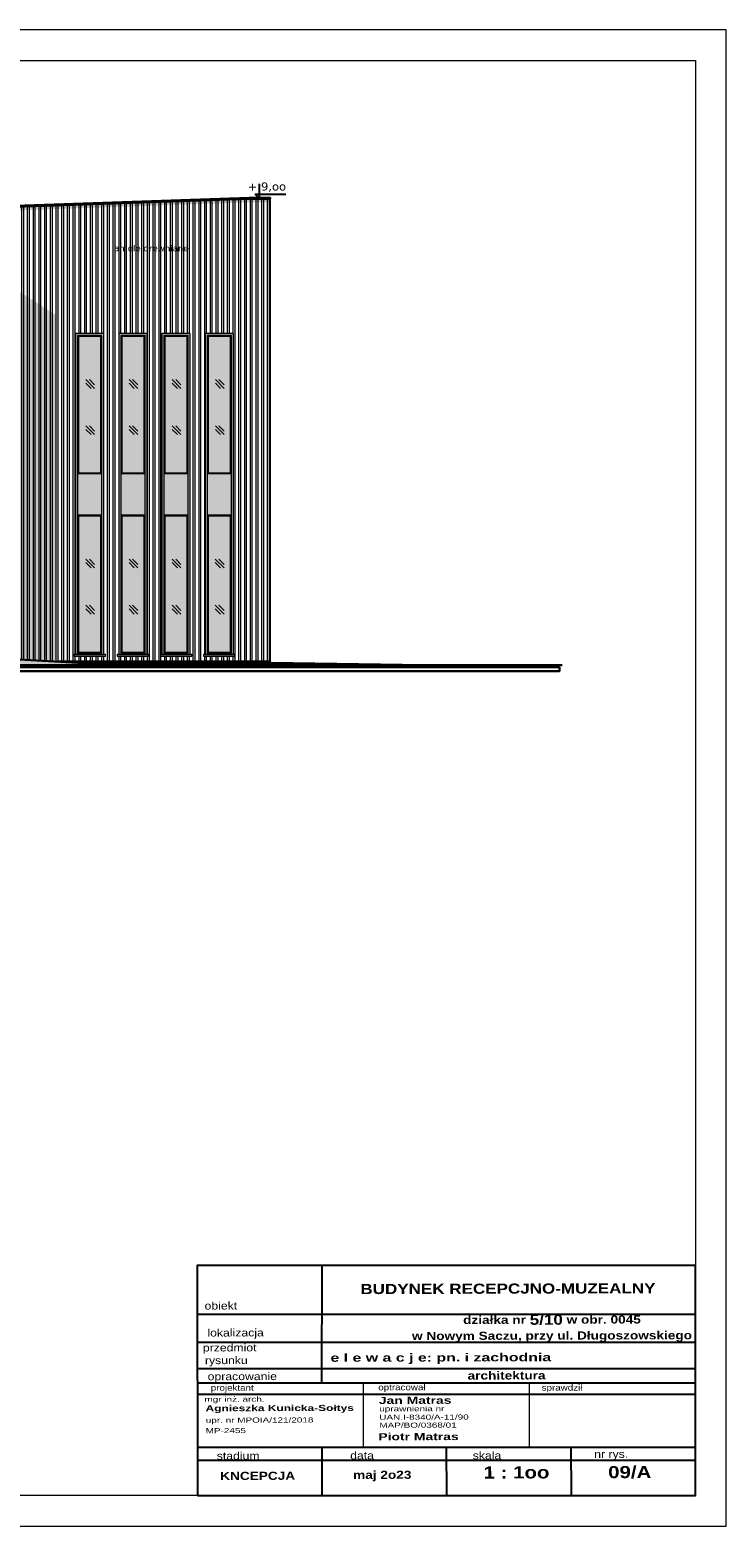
# Model space of a CAD drawing. Extents: x 4615668 to 9294084, y 5331114 to 10688993.
# Tile 16 of 181: x 4652841 to 4654212, y 5331114 to 5334062. Entities that reach past the tile are written whole.
import ezdxf

# ---------------------------------------------------------------- set-up
doc = ezdxf.new("R2010")
doc.units = 0
doc.header["$MEASUREMENT"] = 0
for name, color, linetype in [('1', 7, 'Continuous'), ('_', 7, 'Continuous'), ('OPIS', 7, 'Continuous'), ('OPIS DO WYGASZENIA', 7, 'Continuous'), ('STOLARKA', 4, 'Continuous')]:
    doc.layers.add(name, color=color, linetype=linetype)
doc.layers.add('hatch', color=253, linetype='Continuous', lineweight=0)
doc.layers.add('więźba_w', color=33, linetype='Continuous', lineweight=5)
doc.styles.add('ARIAL', font='arial.ttf', dxfattribs={"height": 10})
doc.styles.add('ARIAL_WYM50', font='arial.ttf', dxfattribs={"height": 15})
doc.styles.add('courier', font='stylu.ttf')
doc.styles.add('janusz', font='txt', dxfattribs={"height": 10})

# ---------------------------------------------------------------- blocks, each defined once
blk = doc.blocks.new('Z$W@#40D3745B')
at = {"layer": '_', "lineweight": 25, "ltscale": 4}
for p, q in [((8.1, 0), (0, 8.1)), ((0, 8.1), (60.8, 8.1)), ((8.1, 28.4), (8.1, 0))]:
    blk.add_line(p, q, dxfattribs=at)
blk = doc.blocks.new('G$CE5B2E794')
at = {"layer": 'OPIS', "width": 743.088, "attachment_point": 1, "rotation": 0.1544, "style": 'courier'}
for s, insert, char_height in [('{\\W1.4;\\fArial|b1|i0|c238|p34;\\H0.444444x; \\fArial|b0|i0|c238|p34;\\H1.250001x;mgr inż. arch.\\fArial|b1|i0|c238|p34;\\P\\H1.2x; Agnieszka Kunicka-Sołtys}', (-4.4, 71.8), 18), ('{\\W1.4;\\fArial|b0|i0|c238|p34;upr. nr MPOIA/121/2018}', (2.6, 30.6), 10), ('{\\W1.4;\\fArial|b0|i0|c238|p34;MP-2455}', (2.4, 10), 10)]:
    blk.add_mtext(s, dxfattribs=dict(at, insert=insert, char_height=char_height))
blk = doc.blocks.new('G$C0830A37A')
at = {"layer": 'OPIS', "width": 743.088, "attachment_point": 1, "rotation": 0.1544, "style": 'courier'}
for s, insert, char_height in [('{\\W1.4;\\fArial|b1|i0|c238|p34;Jan Matras}', (0, 61.1), 14), ('{\\fArial|b0|i0|c238|p34;\\W1.4;uprawnienia nr\\PUAN.I-8340/A-11/90}', (0.9, 42.6), 10), ('{\\fArial|b0|i0|c238|p34;\\W1.4;MAP/BO/0368/01}', (1.1, 10.2), 10)]:
    blk.add_mtext(s, dxfattribs=dict(at, insert=insert, char_height=char_height))

msp = doc.modelspace()

# ---------------------------------------------------------------- hatches: boundary and pattern name
at = {"layer": 'hatch', "lineweight": 0, "ltscale": 40}
h = msp.add_hatch(color=252, dxfattribs=at)
h.dxf.hatch_style = 1
h.paths.add_polyline_path([(4653313.707, 5333731.592), (4653313.707, 5333729.592), (4653272.707, 5333729.592), (4651603.702, 5333671.309), (4651562.702, 5333671.309), (4651562.702, 5333673.309), (4651603.703, 5333673.309), (4653272.707, 5333731.592)])
at = {"layer": 'hatch', "lineweight": 0, "ltscale": 40, "transparency": 33554559}
h = msp.add_hatch(color=251, dxfattribs=at)
h.dxf.hatch_style = 1
h.paths.add_polyline_path([(4653313.207, 5333729.592), (4653313.207, 5333722.592), (4653272.707, 5333722.592), (4651603.702, 5333664.309), (4651569.952, 5333664.309), (4651563.207, 5333671.309), (4651603.703, 5333671.309), (4653272.707, 5333729.592)])
h = msp.add_hatch(color=251, dxfattribs=at)
h.dxf.hatch_style = 1
h.paths.add_polyline_path([(4652773.225, 5333576.959), (4652891.145, 5333500.956), (4652891.095, 5332817.842), (4652773.225, 5332824.139)])
at = {"layer": 'hatch', "lineweight": 0, "ltscale": 40}
h = msp.add_hatch(color=8, dxfattribs=at)
h.dxf.hatch_style = 1
h.paths.add_polyline_path([(4652930.621, 5332831.594), (4652986.618, 5332831.594), (4652986.623, 5333464.24), (4652930.626, 5333464.24)])
h.paths.add_polyline_path([(4652980.618, 5333104.594), (4652936.627, 5333104.594), (4652936.627, 5332836.594), (4652980.618, 5332836.594)], flags=16)
h.paths.add_polyline_path([(4652980.616, 5333189.594), (4652980.621, 5333458.24), (4652936.63, 5333458.24), (4652936.625, 5333189.594)], flags=16)
at = {"layer": 'hatch', "lineweight": 0, "ltscale": 40, "transparency": 33554559}
h = msp.add_hatch(color=251, dxfattribs=at)
h.dxf.hatch_style = 1
h.paths.add_polyline_path([(4652986.463, 5333464.24), (4652986.463, 5333454.24), (4652940.621, 5333454.24), (4652940.621, 5332831.594), (4652930.621, 5332831.594), (4652930.626, 5333464.24)])
h = msp.add_hatch(color=251, dxfattribs=at)
h.dxf.hatch_style = 1
h.paths.add_polyline_path([(4653071.46, 5333464.24), (4653071.46, 5333454.24), (4653025.618, 5333454.24), (4653025.618, 5332831.594), (4653015.618, 5332831.594), (4653015.623, 5333464.24)])
at = {"layer": 'hatch', "lineweight": 0, "ltscale": 40}
h = msp.add_hatch(color=8, dxfattribs=at)
h.dxf.hatch_style = 1
h.paths.add_polyline_path([(4653015.619, 5332831.634), (4653071.616, 5332831.634), (4653071.621, 5333464.279), (4653015.624, 5333464.279)])
h.paths.add_polyline_path([(4653065.616, 5333104.634), (4653021.625, 5333104.634), (4653021.625, 5332836.634), (4653065.616, 5332836.634)], flags=16)
h.paths.add_polyline_path([(4653065.614, 5333189.633), (4653065.619, 5333458.279), (4653021.628, 5333458.279), (4653021.623, 5333189.633)], flags=16)
at = {"layer": 'hatch', "lineweight": 0, "ltscale": 40, "transparency": 33554559}
h = msp.add_hatch(color=251, dxfattribs=at)
h.dxf.hatch_style = 1
h.paths.add_polyline_path([(4653156.46, 5333464.238), (4653156.46, 5333454.238), (4653110.618, 5333454.238), (4653110.618, 5332831.592), (4653100.618, 5332831.592), (4653100.623, 5333464.238)])
at = {"layer": 'hatch', "lineweight": 0, "ltscale": 40}
h = msp.add_hatch(color=8, dxfattribs=at)
h.dxf.hatch_style = 1
h.paths.add_polyline_path([(4653100.621, 5332831.592), (4653156.618, 5332831.592), (4653156.623, 5333464.238), (4653100.626, 5333464.238)])
h.paths.add_polyline_path([(4653150.618, 5333104.592), (4653106.627, 5333104.592), (4653106.627, 5332836.592), (4653150.618, 5332836.592)], flags=16)
h.paths.add_polyline_path([(4653150.616, 5333189.592), (4653150.621, 5333458.237), (4653106.63, 5333458.237), (4653106.625, 5333189.592)], flags=16)
h = msp.add_hatch(color=8, dxfattribs=at)
h.dxf.hatch_style = 1
h.paths.add_polyline_path([(4653185.457, 5332831.592), (4653241.454, 5332831.592), (4653241.46, 5333464.238), (4653185.463, 5333464.238)])
h.paths.add_polyline_path([(4653235.454, 5333104.592), (4653191.463, 5333104.592), (4653191.463, 5332836.592), (4653235.454, 5332836.592)], flags=16)
h.paths.add_polyline_path([(4653235.452, 5333189.592), (4653235.458, 5333458.237), (4653191.467, 5333458.237), (4653191.461, 5333189.592)], flags=16)
at = {"layer": 'hatch', "lineweight": 0, "ltscale": 40, "transparency": 33554559}
h = msp.add_hatch(color=251, dxfattribs=at)
h.dxf.hatch_style = 1
h.paths.add_polyline_path([(4653241.46, 5333464.238), (4653241.46, 5333454.238), (4653195.618, 5333454.238), (4653195.618, 5332831.592), (4653185.618, 5332831.592), (4653185.623, 5333464.238)])
at = {"layer": 'hatch', "lineweight": 0, "ltscale": 40}
h = msp.add_hatch(color=252, dxfattribs=at)
h.dxf.hatch_style = 1
h.paths.add_polyline_path([(4652103.19, 5332824.261), (4652097.009, 5332823.93), (4652097.009, 5332813.141), (4652087.409, 5332813.141), (4652087.409, 5332823.416), (4651939.839, 5332815.514), (4651564.207, 5332815.514), (4651380.786, 5332814.592), (4651380.786, 5332810.357), (4653617.162, 5332810.357), (4653316.162, 5332815.514), (4653312.207, 5332815.514), (4652934.576, 5332815.514), (4652773.225, 5332824.154), (4652773.225, 5332817.589), (4652772.225, 5332817.589), (4652772.225, 5332815.514), (4652104.19, 5332815.514), (4652104.19, 5332817.589), (4652103.19, 5332817.589)])
h = msp.add_hatch(color=8, dxfattribs=at)
h.dxf.hatch_style = 1
h.paths.add_polyline_path([(4653012.619, 5332828.634), (4653074.622, 5332828.634), (4653074.622, 5332831.634), (4653012.619, 5332831.634)])
h.paths.add_polyline_path([(4653182.457, 5332828.592), (4653244.46, 5332828.592), (4653244.46, 5332831.592), (4653182.457, 5332831.592)])
h.paths.add_polyline_path([(4653097.621, 5332828.592), (4653159.624, 5332828.592), (4653159.624, 5332831.592), (4653097.621, 5332831.592)])
h.paths.add_polyline_path([(4652927.621, 5332828.592), (4652989.624, 5332828.592), (4652989.624, 5332831.592), (4652927.621, 5332831.592)])
h.paths.add_polyline_path([(4651621.207, 5332828.592), (4651683.21, 5332828.592), (4651683.21, 5332831.592), (4651621.207, 5332831.592)])
h.paths.add_polyline_path([(4651706.205, 5332828.592), (4651768.208, 5332828.592), (4651768.208, 5332831.592), (4651706.205, 5332831.592)])
h = msp.add_hatch(color=252, dxfattribs=at)
h.dxf.hatch_style = 1
h.paths.add_polyline_path([(4653312.207, 5332817.589), (4652895.833, 5332817.589), (4652934.576, 5332815.514), (4653312.207, 5332815.514)])
at = {"layer": 'STOLARKA', "lineweight": 0, "ltscale": 40, "true_color": 0xbdffff, "transparency": 33554534}
h = msp.add_hatch(color=131, dxfattribs=at)
h.dxf.hatch_style = 1
h.set_gradient(color1=(132, 132, 132), name='CURVED')
h.paths.add_polyline_path([(4652980.618, 5333189.592), (4652980.623, 5333458.238), (4652936.632, 5333458.238), (4652936.627, 5333189.592)])
h.paths.add_polyline_path([(4653065.613, 5333189.592), (4653065.618, 5333458.237), (4653021.627, 5333458.237), (4653021.622, 5333189.592)])
h.paths.add_polyline_path([(4653150.615, 5333189.592), (4653150.62, 5333458.238), (4653106.629, 5333458.238), (4653106.624, 5333189.592)])
h.paths.add_polyline_path([(4653235.615, 5333189.592), (4653235.62, 5333458.238), (4653191.629, 5333458.238), (4653191.624, 5333189.592)])
h.paths.add_polyline_path([(4653235.615, 5333104.592), (4653191.624, 5333104.592), (4653191.624, 5332836.592), (4653235.615, 5332836.592)])
h.paths.add_polyline_path([(4653150.615, 5333104.592), (4653106.624, 5333104.592), (4653106.624, 5332836.592), (4653150.615, 5332836.592)])
h.paths.add_polyline_path([(4653065.613, 5333104.592), (4653021.622, 5333104.592), (4653021.622, 5332836.592), (4653065.613, 5332836.592)])
h.paths.add_polyline_path([(4652980.618, 5333104.592), (4652936.627, 5333104.592), (4652936.627, 5332836.592), (4652980.618, 5332836.592)])
at = {"layer": 'więźba_w', "lineweight": 0, "ltscale": 40}
h = msp.add_hatch(dxfattribs=at)
h.set_pattern_fill('ANSI32', color=256, scale=30, angle=45)
h.set_pattern_definition([(90, (8420.004, 178.085), (-11.25, 3e-15), []), (90, (8423.754, 181.835), (-11.25, 3e-15), [])])
h.paths.add_polyline_path([(4653313.207, 5333729.592), (4653272.707, 5333729.592), (4651603.702, 5333671.309), (4651563.207, 5333671.309), (4651563.207, 5332817.589), (4651978.582, 5332817.589), (4652087.409, 5332823.416), (4652087.409, 5332937.15), (4652086.609, 5332937.15), (4652086.609, 5332940.826), (4652087.35, 5333455.377), (4652086.609, 5333455.377), (4652086.609, 5333459.054), (4652087.409, 5333496.645), (4652086.209, 5333496.645), (4652086.209, 5333508.645), (4652097.409, 5333508.645), (4652100.209, 5333525.863), (4652103.19, 5333525.967), (4652103.19, 5333554.976), (4652101.19, 5333554.906), (4652101.19, 5333556.906), (4652732.707, 5333578.959), (4652773.707, 5333578.959), (4652773.707, 5333576.959), (4652773.23, 5332824.154), (4652895.833, 5332817.589), (4653313.207, 5332817.589)])
h.paths.add_polyline_path([(4651765.209, 5333464.238), (4651765.202, 5332831.592), (4651768.208, 5332831.592), (4651768.208, 5332828.592), (4651706.205, 5332828.592), (4651706.205, 5332831.592), (4651709.202, 5332831.592), (4651709.209, 5333464.196)], flags=16)
h.paths.add_polyline_path([(4651761.211, 5333460.195), (4651761.205, 5332980.83), (4651713.214, 5332980.83), (4651713.216, 5333106.55), (4651713.208, 5333106.55), (4651713.208, 5333189.55), (4651713.217, 5333189.55), (4651713.22, 5333460.195)], flags=0)
h.paths.add_polyline_path([(4651680.209, 5333464.238), (4651680.204, 5332831.592), (4651683.21, 5332831.592), (4651683.21, 5332828.592), (4651621.207, 5332828.592), (4651621.207, 5332831.592), (4651624.207, 5332831.592), (4651624.212, 5333464.238)], flags=16)
h.paths.add_polyline_path([(4651676.211, 5333460.238), (4651676.205, 5332980.872), (4651628.214, 5332980.872), (4651628.216, 5333106.592), (4651628.213, 5333106.592), (4651628.213, 5333189.592), (4651628.217, 5333189.592), (4651628.22, 5333460.238)], flags=0)
h.paths.add_polyline_path([(4651759.204, 5333104.55), (4651759.202, 5332982.83), (4651715.212, 5332982.83), (4651715.212, 5333104.55)], flags=0)
h.paths.add_polyline_path([(4651674.201, 5332982.872), (4651630.213, 5332982.872), (4651630.213, 5333104.592), (4651674.203, 5333104.592)], flags=0)
h.paths.add_polyline_path([(4652930.626, 5333464.238), (4652986.623, 5333464.238), (4652986.618, 5332831.592), (4652989.624, 5332831.592), (4652989.624, 5332828.592), (4652927.621, 5332828.592), (4652927.621, 5332831.592), (4652930.621, 5332831.592)], flags=16)
h.paths.add_polyline_path([(4652934.632, 5333460.238), (4652982.623, 5333460.238), (4652982.618, 5332834.592), (4652934.627, 5332834.592), (4652934.629, 5333106.592), (4652934.627, 5333106.592), (4652934.627, 5333189.592), (4652934.63, 5333189.592)], flags=0)
h.paths.add_polyline_path([(4653015.623, 5333464.238), (4653071.623, 5333464.279), (4653071.616, 5332831.634), (4653074.622, 5332831.634), (4653074.622, 5332828.634), (4653012.619, 5332828.634), (4653012.619, 5332831.634), (4653015.616, 5332831.634)], flags=16)
h.paths.add_polyline_path([(4653019.629, 5333460.238), (4653067.623, 5333460.279), (4653067.618, 5332834.634), (4653019.624, 5332834.592), (4653019.626, 5333106.592), (4653019.622, 5333106.592), (4653019.622, 5333189.592), (4653019.627, 5333189.592)], flags=0)
h.paths.add_polyline_path([(4652936.627, 5333104.592), (4652980.618, 5333104.592), (4652980.618, 5332836.592), (4652936.627, 5332836.592)], flags=0)
h.paths.add_polyline_path([(4653100.623, 5333464.238), (4653156.623, 5333464.238), (4653156.618, 5332831.592), (4653159.624, 5332831.592), (4653159.624, 5332828.592), (4653097.621, 5332828.592), (4653097.621, 5332831.592), (4653100.618, 5332831.592)], flags=16)
h.paths.add_polyline_path([(4653104.629, 5333460.238), (4653152.623, 5333460.238), (4653152.618, 5332834.592), (4653104.624, 5332834.592), (4653104.626, 5333106.592), (4653104.624, 5333106.592), (4653104.624, 5333189.592), (4653104.627, 5333189.592)], flags=0)
h.paths.add_polyline_path([(4653106.629, 5333458.238), (4653150.62, 5333458.238), (4653150.615, 5333187.592), (4653152.615, 5333187.592), (4653152.615, 5333104.592), (4653150.615, 5333104.592), (4653150.615, 5332836.592), (4653106.624, 5332836.592), (4653106.624, 5333106.592), (4653104.624, 5333106.592), (4653104.624, 5333189.592), (4653106.624, 5333189.592)], flags=0)
h.paths.add_polyline_path([(4653021.622, 5333104.592), (4653065.613, 5333104.592), (4653065.613, 5332836.592), (4653021.622, 5332836.592)], flags=0)
h.paths.add_polyline_path([(4653185.623, 5333464.238), (4653241.46, 5333464.238), (4653241.454, 5332831.592), (4653244.46, 5332831.592), (4653244.46, 5332828.592), (4653182.457, 5332828.592), (4653182.457, 5332831.592), (4653185.618, 5332831.592)], flags=16)
h.paths.add_polyline_path([(4653189.629, 5333460.238), (4653237.46, 5333460.238), (4653237.454, 5332834.592), (4653189.624, 5332834.592), (4653189.626, 5333106.592), (4653189.624, 5333106.592), (4653189.624, 5333189.592), (4653189.627, 5333189.592)], flags=0)
h.paths.add_polyline_path([(4653106.624, 5333104.592), (4653150.615, 5333104.592), (4653150.615, 5332836.592), (4653106.624, 5332836.592)], flags=0)
h.paths.add_polyline_path([(4653191.624, 5333104.592), (4653235.615, 5333104.592), (4653235.615, 5332836.592), (4653191.624, 5332836.592)], flags=0)

# ---------------------------------------------------------------- linework, layer by layer
at = {"lineweight": 30, "ltscale": 40}
for p, q in [((4653272.707, 5333731.592), (4651603.703, 5333673.309)), ((4653272.707, 5333729.592), (4651603.703, 5333671.309)), ((4653313.207, 5333729.592), (4653313.207, 5332817.589)), ((4652773.225, 5332824.154), (4652934.576, 5332815.514)), ((4652895.833, 5332817.589), (4653313.207, 5332817.589)), ((4653617.162, 5332810.357), (4653316.162, 5332815.514)), ((4651383.297, 5332810.357), (4653888.852, 5332810.357))]:
    msp.add_line(p, q, dxfattribs=at)
at = {"lineweight": 0, "ltscale": 40}
for p, q in [((4652950.933, 5333373.257), (4652968.258, 5333355.933)), ((4652950.933, 5333366.327), (4652961.328, 5333355.933)), ((4652957.863, 5333373.257), (4652968.258, 5333362.863)), ((4653035.93, 5333373.257), (4653053.255, 5333355.933)), ((4653035.93, 5333366.327), (4653046.325, 5333355.933)), ((4653042.86, 5333373.257), (4653053.255, 5333362.863)), ((4653120.933, 5333373.254), (4653138.257, 5333355.93)), ((4653120.933, 5333366.324), (4653131.327, 5333355.93)), ((4653127.862, 5333373.254), (4653138.257, 5333362.859)), ((4653205.933, 5333373.257), (4653223.257, 5333355.933)), ((4653205.933, 5333366.328), (4653216.327, 5333355.933)), ((4653212.862, 5333373.257), (4653223.257, 5333362.863)), ((4652950.933, 5333282.221), (4652968.258, 5333264.897)), ((4652950.933, 5333275.291), (4652961.328, 5333264.897)), ((4652957.863, 5333282.221), (4652968.258, 5333271.826)), ((4653035.93, 5333282.221), (4653053.255, 5333264.897)), ((4653035.93, 5333275.291), (4653046.325, 5333264.897)), ((4653042.86, 5333282.221), (4653053.255, 5333271.826)), ((4653120.933, 5333282.217), (4653138.257, 5333264.893)), ((4653120.933, 5333275.288), (4653131.327, 5333264.893)), ((4653127.862, 5333282.217), (4653138.257, 5333271.823)), ((4653205.933, 5333282.221), (4653223.257, 5333264.897)), ((4653205.933, 5333275.291), (4653216.327, 5333264.897)), ((4653212.862, 5333282.221), (4653223.257, 5333271.826)), ((4652950.93, 5333019.612), (4652968.254, 5333002.288)), ((4652950.93, 5333012.682), (4652961.325, 5333002.288)), ((4652957.86, 5333019.612), (4652968.254, 5333009.217)), ((4653035.925, 5333019.653), (4653053.249, 5333002.329)), ((4653035.925, 5333012.724), (4653046.32, 5333002.329)), ((4653042.855, 5333019.653), (4653053.249, 5333009.259)), ((4653120.93, 5333019.612), (4653138.254, 5333002.288)), ((4653120.93, 5333012.682), (4653131.325, 5333002.288)), ((4653127.86, 5333019.612), (4653138.254, 5333009.217)), ((4653205.767, 5333019.612), (4653223.091, 5333002.288)), ((4653205.767, 5333012.682), (4653216.161, 5333002.288)), ((4653212.696, 5333019.612), (4653223.091, 5333009.217)), ((4652950.93, 5332928.575), (4652968.254, 5332911.251)), ((4652950.93, 5332921.646), (4652961.325, 5332911.251)), ((4652957.86, 5332928.575), (4652968.254, 5332918.181)), ((4653035.925, 5332928.617), (4653053.249, 5332911.293)), ((4653035.925, 5332921.687), (4653046.32, 5332911.293)), ((4653042.855, 5332928.617), (4653053.249, 5332918.222)), ((4653120.93, 5332928.575), (4653138.254, 5332911.251)), ((4653120.93, 5332921.646), (4653131.325, 5332911.251)), ((4653127.86, 5332928.575), (4653138.254, 5332918.181)), ((4653205.767, 5332928.575), (4653223.091, 5332911.251)), ((4653205.767, 5332921.646), (4653216.161, 5332911.251)), ((4653212.696, 5332928.575), (4653223.091, 5332918.181)), ((4653497.332, 5331396.003), (4653497.332, 5331269.078)), ((4653824.222, 5331396.003), (4653824.222, 5331269.078))]:
    msp.add_line(p, q, dxfattribs=at)
at = {"lineweight": 30, "ltscale": 40}
for points in [[(4653272.707, 5333729.592), (4653313.707, 5333729.592), (4653313.707, 5333731.592), (4653272.707, 5333731.592)], [(4651386.299, 5332798.588), (4653883.578, 5332798.588), (4653883.578, 5332806.588), (4651386.299, 5332806.588)]]:
    msp.add_lwpolyline(points, close=True, dxfattribs=at)
at = {"lineweight": 0, "ltscale": 40}
for points in [[(4652930.621, 5332831.592), (4652986.618, 5332831.592), (4652986.623, 5333464.238), (4652930.626, 5333464.238)], [(4653015.616, 5332831.592), (4653071.616, 5332831.634), (4653071.623, 5333464.279), (4653015.623, 5333464.238)], [(4653100.618, 5332831.592), (4653156.618, 5332831.592), (4653156.623, 5333464.238), (4653100.623, 5333464.238)], [(4653185.618, 5332831.592), (4653241.454, 5332831.592), (4653241.46, 5333464.238), (4653185.623, 5333464.238)], [(4652934.627, 5332834.592), (4652982.618, 5332834.592), (4652982.623, 5333460.238), (4652934.632, 5333460.238)], [(4653019.624, 5332834.592), (4653067.618, 5332834.634), (4653067.623, 5333460.279), (4653019.629, 5333460.238)], [(4653104.624, 5332834.592), (4653152.618, 5332834.592), (4653152.623, 5333460.238), (4653104.629, 5333460.238)], [(4653189.624, 5332834.592), (4653237.454, 5332834.592), (4653237.46, 5333460.238), (4653189.629, 5333460.238)], [(4652934.627, 5333106.592), (4652982.618, 5333106.592), (4652982.618, 5333187.592), (4652934.627, 5333187.592)], [(4653019.622, 5333106.592), (4653067.613, 5333106.592), (4653067.613, 5333187.592), (4653019.622, 5333187.592)], [(4653104.624, 5333106.592), (4653152.615, 5333106.592), (4653152.615, 5333187.592), (4653104.624, 5333187.592)], [(4653104.624, 5333106.592), (4653152.615, 5333106.592), (4653152.615, 5333187.592), (4653104.624, 5333187.592)], [(4653189.624, 5333106.592), (4653237.454, 5333106.592), (4653237.454, 5333187.592), (4653189.624, 5333187.592)], [(4652927.621, 5332828.592), (4652989.624, 5332828.592), (4652989.624, 5332831.592), (4652927.621, 5332831.592)], [(4653012.619, 5332828.634), (4653074.622, 5332828.634), (4653074.622, 5332831.634), (4653012.619, 5332831.634)], [(4653097.621, 5332828.592), (4653159.624, 5332828.592), (4653159.624, 5332831.592), (4653097.621, 5332831.592)], [(4653182.457, 5332828.592), (4653244.46, 5332828.592), (4653244.46, 5332831.592), (4653182.457, 5332831.592)]]:
    msp.add_lwpolyline(points, close=True, dxfattribs=at)
at = {"color": 253, "lineweight": 0, "ltscale": 40}
for points in [[(4652980.618, 5333189.592), (4652980.623, 5333458.238), (4652936.632, 5333458.238), (4652936.627, 5333189.592)], [(4653065.613, 5333189.592), (4653065.618, 5333458.237), (4653021.627, 5333458.237), (4653021.622, 5333189.592)], [(4653150.615, 5333189.592), (4653150.62, 5333458.238), (4653106.629, 5333458.238), (4653106.624, 5333189.592)], [(4653150.615, 5333189.592), (4653150.62, 5333458.238), (4653106.629, 5333458.238), (4653106.624, 5333189.592)], [(4653235.615, 5333189.592), (4653235.62, 5333458.238), (4653191.629, 5333458.238), (4653191.624, 5333189.592)]]:
    msp.add_lwpolyline(points, close=True, dxfattribs=at)
for points in [[(4652980.618, 5333104.592), (4652936.627, 5333104.592), (4652936.627, 5332836.592), (4652980.618, 5332836.592), (4652980.618, 5333104.592)], [(4653065.613, 5333104.592), (4653021.622, 5333104.592), (4653021.622, 5332836.592), (4653065.613, 5332836.592), (4653065.613, 5333104.592)], [(4653150.615, 5333104.592), (4653106.624, 5333104.592), (4653106.624, 5332836.592), (4653150.615, 5332836.592), (4653150.615, 5333104.592)], [(4653150.615, 5333104.592), (4653106.624, 5333104.592), (4653106.624, 5332836.592), (4653150.615, 5332836.592), (4653150.615, 5333104.592)], [(4653235.615, 5333104.592), (4653191.624, 5333104.592), (4653191.624, 5332836.592), (4653235.615, 5332836.592), (4653235.615, 5333104.592)]]:
    msp.add_lwpolyline(points, dxfattribs=at)
at = {"lineweight": 30, "ltscale": 40}
for points in [[(4653316.162, 5332815.514), (4652934.576, 5332815.514)], [(4653312.207, 5332817.589), (4653312.207, 5332815.514)]]:
    msp.add_lwpolyline(points, dxfattribs=at)
at = {"lineweight": 0, "ltscale": 40}
for p in [(4653497.332, 5331396.003), (4653824.265, 5331396.003)]:
    msp.add_point(p, dxfattribs=at)
at = {"layer": 'hatch', "color": 252}
for points in [[(4650011.719, 5331114.353), (4654211.719, 5331114.353), (4654211.719, 5334062.353), (4650011.719, 5334062.353)], [(4650011.719, 5331114.353), (4654211.719, 5331114.353), (4654211.719, 5334062.353), (4650011.719, 5334062.353)], [(4650331.719, 5334002.353), (4654151.719, 5334002.353), (4654151.719, 5331174.353), (4650331.719, 5331174.353)]]:
    msp.add_lwpolyline(points, close=True, dxfattribs=at)
at = {"layer": 'OPIS'}
for p, q in [((4653415.641, 5331627.893), (4653415.29, 5331396.004)), ((4654150.448, 5331530.997), (4653170.491, 5331530.997)), ((4654150.757, 5331530.997), (4653170.8, 5331530.997)), ((4654150.906, 5331475.748), (4653170.949, 5331475.748)), ((4654151.046, 5331424.08), (4653171.088, 5331424.08)), ((4654151.197, 5331396.004), (4653170.399, 5331396.003)), ((4654151.197, 5331373.625), (4653170.399, 5331373.625)), ((4654151.463, 5331269.078), (4653171.506, 5331269.078)), ((4653415.543, 5331269.739), (4653415.798, 5331175.015)), ((4653660.511, 5331269.078), (4653661.105, 5331175.676)), ((4653906.156, 5331271.061), (4653906.412, 5331176.337)), ((4654151.533, 5331243.244), (4653171.576, 5331243.244))]:
    msp.add_line(p, q, dxfattribs=at)
msp.add_lwpolyline([(4653170.491, 5331174.353), (4654151.719, 5331174.353), (4654151.52, 5331627.893), (4653170.292, 5331627.893)], close=True, dxfattribs=at)

# ---------------------------------------------------------------- block references
at = {"color": 1, "lineweight": 0, "ltscale": 40}
for name, p in [('G$CE5B2E794', (4653184.51, 5331297.353)), ('G$C0830A37A', (4653527.868, 5331307.844))]:
    msp.add_blockref(name, p, dxfattribs=at)
at = {"layer": 'OPIS DO WYGASZENIA', "linetype": 'Continuous'}
msp.add_blockref('Z$W@#40D3745B', (4653284.166, 5333730.592), dxfattribs=at)

# ---------------------------------------------------------------- texts
at = {"layer": '1', "insert": (4653865.196, 5331503.898), "char_height": 16, "width": 884.77435, "attachment_point": 5, "rotation": 0.154448, "style": 'ARIAL_WYM50'}
msp.add_mtext('\\A1;{\\fArial|b1|i0|c238|p34;\\W1.2; działka nr \\H1.25x;5/10\\H0.8x; w obr. 0045\\P w Nowym Saczu, przy ul. Długoszowskiego }', dxfattribs=at)
at = {"layer": 'OPIS', "rotation": 0.154448}
for s, insert, char_height, width, attachment_point, style in [('{\\W1.2;\\fArial|b1|i0|c238|p34; BUDYNEK RECEPCJNO-MUZEALNY}', (4653777.462, 5331582.059), 20, 777.58363, 5, 'ARIAL_WYM50'), ('{\\fEuphemia|b0|i0|c0|p34;\\W1.2;obiekt}', (4653216.841, 5331548.42), 15, 711.00695, 5, 'ARIAL_WYM50'), ('{\\fEuphemia|b0|i0|c0|p34;\\W1.2;lokalizacja}', (4653245.873, 5331493.171), 15, 711.00695, 5, 'ARIAL_WYM50'), ('{\\fEuphemia|b0|i0|c238|p34;\\W1.2;  \\fEuphemia|b0|i0|c0|p34;przedmiot\\fEuphemia|b0|i0|c238|p34;\\P\\fEuphemia|b0|i0|c0|p34;rysunku}', (4653227.577, 5331451.22), 15, 711.00695, 5, 'ARIAL_WYM50'), ('{\\W1.4;\\fArial|b1|i0|c238|p34;\\C0;e l e w a c j e: pn. i zachodnia}', (4653432.622, 5331454.022), 16, 735.92353, 1, 'ARIAL'), ('{\\fEuphemia|b0|i0|c0|p34;\\W1.2;opracowanie}', (4653259.058, 5331407.081), 15, 711.00695, 5, 'ARIAL_WYM50'), ('{\\fArial|b1|i0|c238|p34;\\W1.2;architektura}', (4653779.446, 5331411.045), 16, 711.00695, 5, 'ARIAL_WYM50'), ('{\\W1.2;\\FEuphemia|c0;projektant}', (4653239.209, 5331385.224), 12, 711.00695, 5, 'ARIAL_WYM50'), ('{\\W1.2;\\FEuphemia|c0;optracował}', (4653573.37, 5331386.114), 12, 711.00695, 5, 'ARIAL_WYM50'), ('{\\W1.2;\\FEuphemia|c0;sprawdził}', (4653888.708, 5331385.492), 12, 711.00695, 5, 'ARIAL_WYM50'), ('{\\W1.4;\\fArial|b1|i0|c238|p34;Piotr Matras}', (4653526.955, 5331297.373), 14, 743.08825, 1, 'courier'), ('{\\fEuphemia|b0|i0|c0|p34;\\W1.2;stadium}', (4653250.887, 5331252.687), 15, 711.00695, 5, 'ARIAL_WYM50'), ('{\\fEuphemia|b0|i0|c0|p34;\\W1.2;data}', (4653494.924, 5331253.345), 15, 711.00695, 5, 'ARIAL_WYM50'), ('{\\fEuphemia|b0|i0|c0|p34;\\W1.2;skala}', (4653740.864, 5331253.345), 15, 711.00695, 5, 'ARIAL_WYM50'), ('{\\fEuphemia|b0|i0|c0|p34;\\W1.2;nr rys.}', (4653985.539, 5331254.005), 15, 711.00695, 5, 'ARIAL_WYM50'), ('{\\fArial|b1|i0|c238|p34;\\W1.2;\\C0;1 : 1oo}', (4653734.201, 5331231.983), 24, 735.92353, 1, 'ARIAL'), ('{\\W1.2;\\fArial|b1|i0|c238|p34;\\C0;09/A}', (4653979.508, 5331232.644), 24, 735.92353, 1, 'ARIAL'), ('{\\W1.2;\\fArial|b1|i0|c238|p34;KNCEPCJA}', (4653289.34, 5331213.229), 16, 711.00695, 5, 'ARIAL_WYM50'), ('{\\W1.2;\\fArial|b1|i0|c238|p34;maj 2o23}', (4653534.647, 5331212.95), 16, 711.00695, 5, 'ARIAL_WYM50')]:
    msp.add_mtext(s, dxfattribs=dict(at, insert=insert, char_height=char_height, width=width, attachment_point=attachment_point, style=style))
at = {"layer": 'OPIS DO WYGASZENIA', "lineweight": 25, "ltscale": 4, "char_height": 16, "width": 225.87846, "attachment_point": 1, "rotation": 359.978522, "style": 'janusz'}
for s, insert in [('{\\W1.2;\\fTahoma|b0|i0|c238|p34;+ 9,oo }', (4653269.722, 5333761.893)), ('{\\W1.2;\\fTahoma|b0|i0|c238|p34;\\H0.75x;lamele drewniane\\H1.333333x; }', (4653001.672, 5333638.148))]:
    msp.add_mtext(s, dxfattribs=dict(at, insert=insert))

doc.saveas('drawing.dxf')
